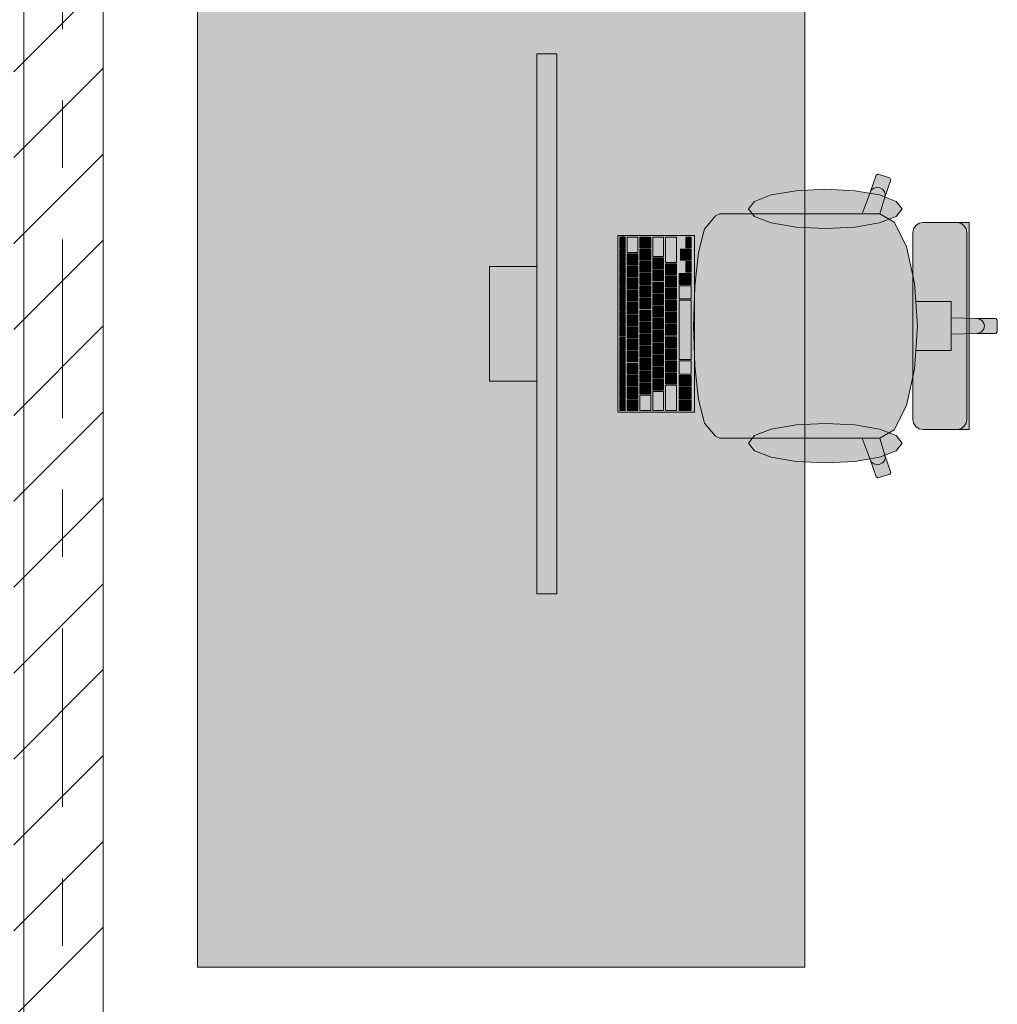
# Model space of a CAD drawing. Header units: metres. Extents: x -3.6 to 84.5, y -11 to 16.8.
# Tile 245 of 256: x 36.5 to 37.9, y 11 to 12.5. Entities that reach past the tile are written whole.
import ezdxf

# ---------------------------------------------------------------- set-up
doc = ezdxf.new("R2010")
doc.units = ezdxf.units.M
doc.header["$MEASUREMENT"] = 0
doc.linetypes.add('Strichlinie doppelt', pattern=[0.546806, 0.264583, -0.105833, 0.070556, -0.105833])
doc.linetypes.add('Wipeout_Contour', pattern=[1, 0, -1])
for name, color, linetype in [('451 - Universal.Achsen Raster', 7, 'Continuous'), ('605 - Struktur.Wand Innen', 7, 'Continuous'), ('653 - Abdeckung.TB Verkofferung', 7, 'Continuous'), ('701 - Einrichtung.Möbel', 7, 'Continuous')]:
    doc.layers.add(name, color=color, linetype=linetype)

msp = doc.modelspace()

# ---------------------------------------------------------------- hatches: boundary and pattern name
at = {"layer": '701 - Einrichtung.Möbel', "linetype": 'Continuous', "lineweight": 0, "true_color": 0x3a3a3a}
for points in [[(36.73, 11.075), (37.63, 11.075), (37.63, 12.975), (36.73, 12.975)], [(37.2625, 11.6282), (37.2625, 12.4282), (37.2325, 12.4282), (37.2325, 11.6282)], [(37.5551, 12.1914), (37.5276, 12.1914), (37.5039, 12.1914), (37.4974, 12.1881), (37.4812, 12.1687), (37.4806, 12.1671), (37.4724, 12.1338), (37.467, 12.0839), (37.4669, 12.0831), (37.465, 12.025), (37.915, 12.025), (37.915, 12.0338), (37.9127, 12.036), (37.8846, 12.036), (37.8465, 12.0373), (37.8465, 12.0615), (37.8237, 12.0615), (37.7942, 12.0615), (37.7924, 12.0887), (37.7803, 12.1427), (37.7621, 12.1787), (37.7409, 12.1913), (37.7483, 12.2161), (37.757, 12.2418), (37.7555, 12.2446), (37.7381, 12.25), (37.7353, 12.2486), (37.7266, 12.2229), (37.7146, 12.1914)], [(37.6602, 12.2277), (37.6167, 12.2255), (37.5798, 12.2191), (37.5552, 12.2097), (37.5465, 12.1985), (37.5552, 12.1873), (37.5798, 12.1778), (37.6167, 12.1715), (37.6602, 12.1693), (37.7037, 12.1715), (37.7406, 12.1778), (37.7652, 12.1873), (37.7738, 12.1985), (37.7652, 12.2097), (37.7406, 12.2191), (37.7037, 12.2255)], [(37.7898, 12.163), (37.7898, 12.025), (37.8735, 12.025), (37.8735, 12.1784), (37.866, 12.1784), (37.8626, 12.1784), (37.8548, 12.1784), (37.8513, 12.1784), (37.8413, 12.1784), (37.8167, 12.1784), (37.8085, 12.1784), (37.8051, 12.1784), (37.7992, 12.1772), (37.7943, 12.1739), (37.791, 12.1689)], [(37.4665, 11.8972), (37.4665, 12.1592), (37.3525, 12.1592), (37.3525, 11.8972)], [(37.3635, 12.1487), (37.3635, 12.157), (37.3633, 12.1572), (37.3557, 12.1572), (37.3555, 12.157), (37.3555, 12.1404), (37.3557, 12.1402), (37.3633, 12.1402), (37.3635, 12.1404)], [(37.3825, 12.1452), (37.3825, 12.1565), (37.3823, 12.1567), (37.3667, 12.1567), (37.3665, 12.1565), (37.3665, 12.1339), (37.3667, 12.1337), (37.3823, 12.1337), (37.3825, 12.1339)], [(37.4015, 12.1487), (37.4015, 12.1565), (37.4013, 12.1567), (37.3857, 12.1567), (37.3855, 12.1565), (37.3855, 12.1409), (37.3857, 12.1407), (37.4013, 12.1407), (37.4015, 12.1409)], [(37.4205, 12.1425), (37.4205, 12.1565), (37.4203, 12.1567), (37.4047, 12.1567), (37.4045, 12.1565), (37.4045, 12.1284), (37.4047, 12.1282), (37.4203, 12.1282), (37.4205, 12.1284)], [(37.4395, 12.138), (37.4395, 12.1565), (37.4393, 12.1567), (37.4237, 12.1567), (37.4235, 12.1565), (37.4235, 12.1194), (37.4237, 12.1192), (37.4393, 12.1192), (37.4395, 12.1194)], [(37.4615, 12.1487), (37.4615, 12.1565), (37.4613, 12.1567), (37.4537, 12.1567), (37.4535, 12.1565), (37.4535, 12.1409), (37.4537, 12.1407), (37.4613, 12.1407), (37.4615, 12.1409)], [(37.3635, 12.1302), (37.3635, 12.1385), (37.3633, 12.1387), (37.3557, 12.1387), (37.3555, 12.1385), (37.3555, 12.1219), (37.3557, 12.1217), (37.3633, 12.1217), (37.3635, 12.1219)], [(37.4015, 12.1307), (37.4015, 12.1385), (37.4013, 12.1387), (37.3857, 12.1387), (37.3855, 12.1385), (37.3855, 12.1229), (37.3857, 12.1227), (37.4013, 12.1227), (37.4015, 12.1229)], [(37.4535, 12.1307), (37.4535, 12.1385), (37.4533, 12.1387), (37.4457, 12.1387), (37.4455, 12.1385), (37.4455, 12.1229), (37.4457, 12.1227), (37.4533, 12.1227), (37.4535, 12.1229)], [(37.4615, 12.1307), (37.4615, 12.1385), (37.4613, 12.1387), (37.4537, 12.1387), (37.4535, 12.1385), (37.4535, 12.1229), (37.4537, 12.1227), (37.4613, 12.1227), (37.4615, 12.1229)], [(37.3825, 12.1237), (37.3825, 12.1315), (37.3823, 12.1317), (37.3667, 12.1317), (37.3665, 12.1315), (37.3665, 12.1159), (37.3667, 12.1157), (37.3823, 12.1157), (37.3825, 12.1159)], [(37.4205, 12.1182), (37.4205, 12.126), (37.4203, 12.1262), (37.4047, 12.1262), (37.4045, 12.126), (37.4045, 12.1104), (37.4047, 12.1102), (37.4203, 12.1102), (37.4205, 12.1104)], [(37.2325, 12.1132), (37.1625, 12.1132), (37.1625, 11.9432), (37.2325, 11.9432)], [(37.3635, 12.1117), (37.3635, 12.12), (37.3633, 12.1202), (37.3557, 12.1202), (37.3555, 12.12), (37.3555, 12.1034), (37.3557, 12.1032), (37.3633, 12.1032), (37.3635, 12.1034)], [(37.3825, 12.1057), (37.3825, 12.1135), (37.3823, 12.1137), (37.3667, 12.1137), (37.3665, 12.1135), (37.3665, 12.0979), (37.3667, 12.0977), (37.3823, 12.0977), (37.3825, 12.0979)], [(37.4015, 12.1127), (37.4015, 12.1205), (37.4013, 12.1207), (37.3857, 12.1207), (37.3855, 12.1205), (37.3855, 12.1049), (37.3857, 12.1047), (37.4013, 12.1047), (37.4015, 12.1049)], [(37.4205, 12.1002), (37.4205, 12.108), (37.4203, 12.1082), (37.4047, 12.1082), (37.4045, 12.108), (37.4045, 12.0924), (37.4047, 12.0922), (37.4203, 12.0922), (37.4205, 12.0924)], [(37.4395, 12.1092), (37.4395, 12.117), (37.4393, 12.1172), (37.4237, 12.1172), (37.4235, 12.117), (37.4235, 12.1014), (37.4237, 12.1012), (37.4393, 12.1012), (37.4395, 12.1014)], [(37.4615, 12.1127), (37.4615, 12.1205), (37.4613, 12.1207), (37.4537, 12.1207), (37.4535, 12.1205), (37.4535, 12.1049), (37.4537, 12.1047), (37.4613, 12.1047), (37.4615, 12.1049)], [(37.3635, 12.0932), (37.3635, 12.1015), (37.3633, 12.1017), (37.3557, 12.1017), (37.3555, 12.1015), (37.3555, 12.0849), (37.3557, 12.0847), (37.3633, 12.0847), (37.3635, 12.0849)], [(37.3825, 12.0877), (37.3825, 12.0955), (37.3823, 12.0957), (37.3667, 12.0957), (37.3665, 12.0955), (37.3665, 12.0799), (37.3667, 12.0797), (37.3823, 12.0797), (37.3825, 12.0799)], [(37.4015, 12.0947), (37.4015, 12.1025), (37.4013, 12.1027), (37.3857, 12.1027), (37.3855, 12.1025), (37.3855, 12.0869), (37.3857, 12.0867), (37.4013, 12.0867), (37.4015, 12.0869)], [(37.4395, 12.0912), (37.4395, 12.099), (37.4393, 12.0992), (37.4237, 12.0992), (37.4235, 12.099), (37.4235, 12.0834), (37.4237, 12.0832), (37.4393, 12.0832), (37.4395, 12.0834)], [(37.4615, 12.0947), (37.4615, 12.1025), (37.4613, 12.1027), (37.4437, 12.1027), (37.4435, 12.1025), (37.4435, 12.0869), (37.4437, 12.0867), (37.4613, 12.0867), (37.4615, 12.0869)], [(37.3635, 12.0747), (37.3635, 12.083), (37.3633, 12.0832), (37.3557, 12.0832), (37.3555, 12.083), (37.3555, 12.0664), (37.3557, 12.0662), (37.3633, 12.0662), (37.3635, 12.0664)], [(37.4015, 12.0767), (37.4015, 12.0845), (37.4013, 12.0847), (37.3857, 12.0847), (37.3855, 12.0845), (37.3855, 12.0689), (37.3857, 12.0687), (37.4013, 12.0687), (37.4015, 12.0689)], [(37.4205, 12.0822), (37.4205, 12.09), (37.4203, 12.0902), (37.4047, 12.0902), (37.4045, 12.09), (37.4045, 12.0744), (37.4047, 12.0742), (37.4203, 12.0742), (37.4205, 12.0744)], [(37.4395, 12.0732), (37.4395, 12.081), (37.4393, 12.0812), (37.4237, 12.0812), (37.4235, 12.081), (37.4235, 12.0654), (37.4237, 12.0652), (37.4393, 12.0652), (37.4395, 12.0654)], [(37.4615, 12.075), (37.4615, 12.0845), (37.4613, 12.0847), (37.4437, 12.0847), (37.4435, 12.0845), (37.4435, 12.0654), (37.4437, 12.0652), (37.4613, 12.0652), (37.4615, 12.0654)], [(37.3635, 12.0562), (37.3635, 12.0645), (37.3633, 12.0647), (37.3557, 12.0647), (37.3555, 12.0645), (37.3555, 12.0479), (37.3557, 12.0477), (37.3633, 12.0477), (37.3635, 12.0479)], [(37.3825, 12.0697), (37.3825, 12.0775), (37.3823, 12.0777), (37.3667, 12.0777), (37.3665, 12.0775), (37.3665, 12.0619), (37.3667, 12.0617), (37.3823, 12.0617), (37.3825, 12.0619)], [(37.4015, 12.0587), (37.4015, 12.0665), (37.4013, 12.0667), (37.3857, 12.0667), (37.3855, 12.0665), (37.3855, 12.0509), (37.3857, 12.0507), (37.4013, 12.0507), (37.4015, 12.0509)], [(37.4205, 12.0642), (37.4205, 12.072), (37.4203, 12.0722), (37.4047, 12.0722), (37.4045, 12.072), (37.4045, 12.0564), (37.4047, 12.0562), (37.4203, 12.0562), (37.4205, 12.0564)], [(37.3825, 12.0517), (37.3825, 12.0595), (37.3823, 12.0597), (37.3667, 12.0597), (37.3665, 12.0595), (37.3665, 12.0439), (37.3667, 12.0437), (37.3823, 12.0437), (37.3825, 12.0439)], [(37.4015, 12.0407), (37.4015, 12.0485), (37.4013, 12.0487), (37.3857, 12.0487), (37.3855, 12.0485), (37.3855, 12.0329), (37.3857, 12.0327), (37.4013, 12.0327), (37.4015, 12.0329)], [(37.4205, 12.0462), (37.4205, 12.054), (37.4203, 12.0542), (37.4047, 12.0542), (37.4045, 12.054), (37.4045, 12.0384), (37.4047, 12.0382), (37.4203, 12.0382), (37.4205, 12.0384)], [(37.4395, 12.0552), (37.4395, 12.063), (37.4393, 12.0632), (37.4237, 12.0632), (37.4235, 12.063), (37.4235, 12.0474), (37.4237, 12.0472), (37.4393, 12.0472), (37.4395, 12.0474)], [(37.4615, 12.0192), (37.4615, 12.063), (37.4613, 12.0632), (37.4437, 12.0632), (37.4435, 12.063), (37.4435, 11.9754), (37.4437, 11.9752), (37.4613, 11.9752), (37.4615, 11.9754)], [(37.3635, 12.0377), (37.3635, 12.046), (37.3633, 12.0462), (37.3557, 12.0462), (37.3555, 12.046), (37.3555, 12.0294), (37.3557, 12.0292), (37.3633, 12.0292), (37.3635, 12.0294)], [(37.3825, 12.0337), (37.3825, 12.0415), (37.3823, 12.0417), (37.3667, 12.0417), (37.3665, 12.0415), (37.3665, 12.0259), (37.3667, 12.0257), (37.3823, 12.0257), (37.3825, 12.0259)], [(37.4205, 12.0282), (37.4205, 12.036), (37.4203, 12.0362), (37.4047, 12.0362), (37.4045, 12.036), (37.4045, 12.0204), (37.4047, 12.0202), (37.4203, 12.0202), (37.4205, 12.0204)], [(37.4395, 12.0372), (37.4395, 12.045), (37.4393, 12.0452), (37.4237, 12.0452), (37.4235, 12.045), (37.4235, 12.0294), (37.4237, 12.0292), (37.4393, 12.0292), (37.4395, 12.0294)], [(37.3635, 12.0192), (37.3635, 12.0275), (37.3633, 12.0277), (37.3557, 12.0277), (37.3555, 12.0275), (37.3555, 12.0109), (37.3557, 12.0107), (37.3633, 12.0107), (37.3635, 12.0109)], [(37.3825, 12.0157), (37.3825, 12.0235), (37.3823, 12.0237), (37.3667, 12.0237), (37.3665, 12.0235), (37.3665, 12.0079), (37.3667, 12.0077), (37.3823, 12.0077), (37.3825, 12.0079)], [(37.4015, 12.0227), (37.4015, 12.0305), (37.4013, 12.0307), (37.3857, 12.0307), (37.3855, 12.0305), (37.3855, 12.0149), (37.3857, 12.0147), (37.4013, 12.0147), (37.4015, 12.0149)], [(37.4395, 12.0192), (37.4395, 12.027), (37.4393, 12.0272), (37.4237, 12.0272), (37.4235, 12.027), (37.4235, 12.0114), (37.4237, 12.0112), (37.4393, 12.0112), (37.4395, 12.0114)], [(37.5551, 11.8586), (37.7146, 11.8586), (37.7266, 11.8271), (37.7353, 11.8014), (37.7381, 11.8), (37.7555, 11.8054), (37.757, 11.8082), (37.7483, 11.8339), (37.7409, 11.8587), (37.7621, 11.8713), (37.7803, 11.9073), (37.7924, 11.9613), (37.7942, 11.9885), (37.8237, 11.9885), (37.8465, 11.9885), (37.8465, 12.0127), (37.8846, 12.014), (37.9127, 12.014), (37.915, 12.0162), (37.915, 12.025), (37.465, 12.025), (37.4669, 11.9669), (37.467, 11.9661), (37.4724, 11.9162), (37.4806, 11.8829), (37.4812, 11.8813), (37.4974, 11.8619), (37.5039, 11.8586), (37.5276, 11.8586)], [(37.7898, 11.887), (37.791, 11.8811), (37.7943, 11.8761), (37.7992, 11.8728), (37.8051, 11.8716), (37.8085, 11.8716), (37.8167, 11.8716), (37.8413, 11.8716), (37.8513, 11.8716), (37.8548, 11.8716), (37.8626, 11.8716), (37.866, 11.8716), (37.8735, 11.8716), (37.8735, 12.025), (37.7898, 12.025)], [(37.3635, 12.0007), (37.3635, 12.009), (37.3633, 12.0092), (37.3557, 12.0092), (37.3555, 12.009), (37.3555, 11.9924), (37.3557, 11.9922), (37.3633, 11.9922), (37.3635, 11.9924)], [(37.3825, 11.9977), (37.3825, 12.0055), (37.3823, 12.0057), (37.3667, 12.0057), (37.3665, 12.0055), (37.3665, 11.9899), (37.3667, 11.9897), (37.3823, 11.9897), (37.3825, 11.9899)], [(37.4015, 12.0047), (37.4015, 12.0125), (37.4013, 12.0127), (37.3857, 12.0127), (37.3855, 12.0125), (37.3855, 11.9969), (37.3857, 11.9967), (37.4013, 11.9967), (37.4015, 11.9969)], [(37.4205, 12.0102), (37.4205, 12.018), (37.4203, 12.0182), (37.4047, 12.0182), (37.4045, 12.018), (37.4045, 12.0024), (37.4047, 12.0022), (37.4203, 12.0022), (37.4205, 12.0024)], [(37.4395, 12.0012), (37.4395, 12.009), (37.4393, 12.0092), (37.4237, 12.0092), (37.4235, 12.009), (37.4235, 11.9934), (37.4237, 11.9932), (37.4393, 11.9932), (37.4395, 11.9934)], [(37.3635, 11.9822), (37.3635, 11.9905), (37.3633, 11.9907), (37.3557, 11.9907), (37.3555, 11.9905), (37.3555, 11.9739), (37.3557, 11.9737), (37.3633, 11.9737), (37.3635, 11.9739)], [(37.4015, 11.9867), (37.4015, 11.9945), (37.4013, 11.9947), (37.3857, 11.9947), (37.3855, 11.9945), (37.3855, 11.9789), (37.3857, 11.9787), (37.4013, 11.9787), (37.4015, 11.9789)], [(37.4205, 11.9922), (37.4205, 12), (37.4203, 12.0002), (37.4047, 12.0002), (37.4045, 12), (37.4045, 11.9844), (37.4047, 11.9842), (37.4203, 11.9842), (37.4205, 11.9844)], [(37.4395, 11.9832), (37.4395, 11.991), (37.4393, 11.9912), (37.4237, 11.9912), (37.4235, 11.991), (37.4235, 11.9754), (37.4237, 11.9752), (37.4393, 11.9752), (37.4395, 11.9754)], [(37.3825, 11.9797), (37.3825, 11.9875), (37.3823, 11.9877), (37.3667, 11.9877), (37.3665, 11.9875), (37.3665, 11.9719), (37.3667, 11.9717), (37.3823, 11.9717), (37.3825, 11.9719)], [(37.4015, 11.9687), (37.4015, 11.9765), (37.4013, 11.9767), (37.3857, 11.9767), (37.3855, 11.9765), (37.3855, 11.9609), (37.3857, 11.9607), (37.4013, 11.9607), (37.4015, 11.9609)], [(37.4205, 11.9742), (37.4205, 11.982), (37.4203, 11.9822), (37.4047, 11.9822), (37.4045, 11.982), (37.4045, 11.9664), (37.4047, 11.9662), (37.4203, 11.9662), (37.4205, 11.9664)], [(37.3635, 11.9637), (37.3635, 11.972), (37.3633, 11.9722), (37.3557, 11.9722), (37.3555, 11.972), (37.3555, 11.9554), (37.3557, 11.9552), (37.3633, 11.9552), (37.3635, 11.9554)], [(37.3825, 11.9617), (37.3825, 11.9695), (37.3823, 11.9697), (37.3667, 11.9697), (37.3665, 11.9695), (37.3665, 11.9539), (37.3667, 11.9537), (37.3823, 11.9537), (37.3825, 11.9539)], [(37.4205, 11.9562), (37.4205, 11.964), (37.4203, 11.9642), (37.4047, 11.9642), (37.4045, 11.964), (37.4045, 11.9484), (37.4047, 11.9482), (37.4203, 11.9482), (37.4205, 11.9484)], [(37.4395, 11.9652), (37.4395, 11.973), (37.4393, 11.9732), (37.4237, 11.9732), (37.4235, 11.973), (37.4235, 11.9574), (37.4237, 11.9572), (37.4393, 11.9572), (37.4395, 11.9574)], [(37.4615, 11.9635), (37.4615, 11.973), (37.4613, 11.9732), (37.4437, 11.9732), (37.4435, 11.973), (37.4435, 11.9539), (37.4437, 11.9537), (37.4613, 11.9537), (37.4615, 11.9539)], [(37.3635, 11.9452), (37.3635, 11.9535), (37.3633, 11.9537), (37.3557, 11.9537), (37.3555, 11.9535), (37.3555, 11.9369), (37.3557, 11.9367), (37.3633, 11.9367), (37.3635, 11.9369)], [(37.3825, 11.9437), (37.3825, 11.9515), (37.3823, 11.9517), (37.3667, 11.9517), (37.3665, 11.9515), (37.3665, 11.9359), (37.3667, 11.9357), (37.3823, 11.9357), (37.3825, 11.9359)], [(37.4015, 11.9507), (37.4015, 11.9585), (37.4013, 11.9587), (37.3857, 11.9587), (37.3855, 11.9585), (37.3855, 11.9429), (37.3857, 11.9427), (37.4013, 11.9427), (37.4015, 11.9429)], [(37.4395, 11.9472), (37.4395, 11.955), (37.4393, 11.9552), (37.4237, 11.9552), (37.4235, 11.955), (37.4235, 11.9394), (37.4237, 11.9392), (37.4393, 11.9392), (37.4395, 11.9394)], [(37.4615, 11.9437), (37.4615, 11.9515), (37.4613, 11.9517), (37.4437, 11.9517), (37.4435, 11.9515), (37.4435, 11.9359), (37.4437, 11.9357), (37.4613, 11.9357), (37.4615, 11.9359)], [(37.3635, 11.9267), (37.3635, 11.935), (37.3633, 11.9352), (37.3557, 11.9352), (37.3555, 11.935), (37.3555, 11.9184), (37.3557, 11.9182), (37.3633, 11.9182), (37.3635, 11.9184)], [(37.3825, 11.9257), (37.3825, 11.9335), (37.3823, 11.9337), (37.3667, 11.9337), (37.3665, 11.9335), (37.3665, 11.9179), (37.3667, 11.9177), (37.3823, 11.9177), (37.3825, 11.9179)], [(37.4015, 11.9327), (37.4015, 11.9405), (37.4013, 11.9407), (37.3857, 11.9407), (37.3855, 11.9405), (37.3855, 11.9249), (37.3857, 11.9247), (37.4013, 11.9247), (37.4015, 11.9249)], [(37.4205, 11.9382), (37.4205, 11.946), (37.4203, 11.9462), (37.4047, 11.9462), (37.4045, 11.946), (37.4045, 11.9304), (37.4047, 11.9302), (37.4203, 11.9302), (37.4205, 11.9304)], [(37.4395, 11.9185), (37.4395, 11.937), (37.4393, 11.9372), (37.4237, 11.9372), (37.4235, 11.937), (37.4235, 11.8999), (37.4237, 11.8997), (37.4393, 11.8997), (37.4395, 11.8999)], [(37.4615, 11.9257), (37.4615, 11.9335), (37.4613, 11.9337), (37.4437, 11.9337), (37.4435, 11.9335), (37.4435, 11.9179), (37.4437, 11.9177), (37.4613, 11.9177), (37.4615, 11.9179)], [(37.4015, 11.9112), (37.4015, 11.9225), (37.4013, 11.9227), (37.3857, 11.9227), (37.3855, 11.9225), (37.3855, 11.8999), (37.3857, 11.8997), (37.4013, 11.8997), (37.4015, 11.8999)], [(37.4205, 11.914), (37.4205, 11.928), (37.4203, 11.9282), (37.4047, 11.9282), (37.4045, 11.928), (37.4045, 11.8999), (37.4047, 11.8997), (37.4203, 11.8997), (37.4205, 11.8999)], [(37.3635, 11.9082), (37.3635, 11.9165), (37.3633, 11.9167), (37.3557, 11.9167), (37.3555, 11.9165), (37.3555, 11.8999), (37.3557, 11.8997), (37.3633, 11.8997), (37.3635, 11.8999)], [(37.3825, 11.9077), (37.3825, 11.9155), (37.3823, 11.9157), (37.3667, 11.9157), (37.3665, 11.9155), (37.3665, 11.8999), (37.3667, 11.8997), (37.3823, 11.8997), (37.3825, 11.8999)], [(37.4615, 11.9077), (37.4615, 11.9155), (37.4613, 11.9157), (37.4437, 11.9157), (37.4435, 11.9155), (37.4435, 11.8999), (37.4437, 11.8997), (37.4613, 11.8997), (37.4615, 11.8999)], [(37.6602, 11.8223), (37.7037, 11.8245), (37.7406, 11.8309), (37.7652, 11.8403), (37.7738, 11.8515), (37.7652, 11.8627), (37.7406, 11.8722), (37.7037, 11.8785), (37.6602, 11.8807), (37.6167, 11.8785), (37.5798, 11.8722), (37.5552, 11.8627), (37.5465, 11.8515), (37.5552, 11.8403), (37.5798, 11.8309), (37.6167, 11.8245)]]:
    msp.add_hatch(color=250, dxfattribs=at).paths.add_polyline_path(points)

# ---------------------------------------------------------------- linework, layer by layer
at = {"layer": '701 - Einrichtung.Möbel', "color": 7, "linetype": 'Continuous', "lineweight": 5, "true_color": 0xebebeb}
for p, q in [((37.7266, 12.2229), (37.7353, 12.2486)), ((37.7353, 12.2486), (37.7381, 12.25)), ((37.7381, 12.25), (37.7555, 12.2446)), ((37.757, 12.2418), (37.7483, 12.2161)), ((37.7555, 12.2446), (37.757, 12.2418)), ((37.7266, 12.2229), (37.7287, 12.2266)), ((37.7287, 12.2266), (37.7322, 12.2293)), ((37.7322, 12.2293), (37.7365, 12.2304)), ((37.7365, 12.2304), (37.7409, 12.2299)), ((37.7409, 12.2299), (37.7448, 12.2278)), ((37.7448, 12.2278), (37.7476, 12.2245)), ((37.7476, 12.2245), (37.7488, 12.2204)), ((37.7146, 12.1914), (37.7266, 12.2229)), ((37.7483, 12.2161), (37.7409, 12.1913)), ((37.7488, 12.2204), (37.7483, 12.2161)), ((37.4812, 12.1687), (37.4974, 12.1881)), ((37.4974, 12.1881), (37.5039, 12.1914)), ((37.5039, 12.1914), (37.5276, 12.1914)), ((37.5276, 12.1914), (37.5551, 12.1914)), ((37.5551, 12.1914), (37.7146, 12.1914)), ((37.7407, 12.1914), (37.7146, 12.1914)), ((37.7407, 12.1914), (37.7409, 12.1913)), ((37.7409, 12.1913), (37.7621, 12.1787)), ((37.4724, 12.1338), (37.4806, 12.1671)), ((37.4806, 12.1671), (37.4812, 12.1687)), ((37.7621, 12.1787), (37.7803, 12.1427)), ((37.7898, 12.163), (37.791, 12.1689)), ((37.791, 12.1689), (37.7943, 12.1739)), ((37.7943, 12.1739), (37.7992, 12.1772)), ((37.7992, 12.1772), (37.8051, 12.1784)), ((37.8051, 12.1784), (37.8085, 12.1784)), ((37.8085, 12.1784), (37.8167, 12.1784)), ((37.8167, 12.1784), (37.8413, 12.1784)), ((37.8413, 12.1784), (37.8513, 12.1784)), ((37.8513, 12.1784), (37.8548, 12.1784)), ((37.8548, 12.1784), (37.8626, 12.1784)), ((37.8607, 12.1772), (37.8549, 12.1784)), ((37.8656, 12.1739), (37.8607, 12.1772)), ((37.8626, 12.1784), (37.866, 12.1784)), ((37.8689, 12.1689), (37.8656, 12.1739)), ((37.866, 12.1784), (37.8735, 12.1784)), ((37.87, 12.163), (37.8689, 12.1689)), ((37.8735, 12.1784), (37.8735, 12.025)), ((37.7898, 12.025), (37.7898, 12.163)), ((37.87, 12.025), (37.87, 12.163)), ((37.7803, 12.1427), (37.7924, 12.0887)), ((37.467, 12.0839), (37.4724, 12.1338)), ((37.465, 12.025), (37.4669, 12.0831)), ((37.4669, 12.0831), (37.467, 12.0839)), ((37.7924, 12.0887), (37.7942, 12.0615)), ((37.7942, 12.0615), (37.7966, 12.025)), ((37.7942, 12.0615), (37.8237, 12.0615)), ((37.8237, 12.0615), (37.8465, 12.0615)), ((37.8465, 12.0615), (37.8465, 12.0373)), ((37.8465, 12.0373), (37.8465, 12.025)), ((37.8465, 12.0373), (37.8846, 12.036)), ((37.8846, 12.036), (37.8889, 12.0351)), ((37.8846, 12.036), (37.9127, 12.036)), ((37.8889, 12.0351), (37.8926, 12.0327)), ((37.9127, 12.036), (37.915, 12.0338)), ((37.465, 12.025), (37.4669, 11.9669)), ((37.7898, 12.025), (37.7898, 11.887)), ((37.7942, 11.9885), (37.7966, 12.025)), ((37.8465, 12.0127), (37.8465, 12.025)), ((37.87, 12.025), (37.87, 11.887)), ((37.8735, 11.8716), (37.8735, 12.025)), ((37.8926, 12.0327), (37.8951, 12.0292)), ((37.8926, 12.0173), (37.8951, 12.0208)), ((37.8951, 12.0292), (37.896, 12.025)), ((37.8951, 12.0208), (37.896, 12.025)), ((37.915, 12.0338), (37.915, 12.025)), ((37.915, 12.0162), (37.915, 12.025)), ((37.8465, 12.0127), (37.8846, 12.014)), ((37.8465, 11.9885), (37.8465, 12.0127)), ((37.8846, 12.014), (37.8889, 12.0149)), ((37.8846, 12.014), (37.9127, 12.014)), ((37.8889, 12.0149), (37.8926, 12.0173)), ((37.9127, 12.014), (37.915, 12.0162)), ((37.7924, 11.9613), (37.7942, 11.9885)), ((37.7942, 11.9885), (37.8237, 11.9885)), ((37.8237, 11.9885), (37.8465, 11.9885)), ((37.4669, 11.9669), (37.467, 11.9661)), ((37.467, 11.9661), (37.4724, 11.9162)), ((37.7803, 11.9073), (37.7924, 11.9613)), ((37.4724, 11.9162), (37.4806, 11.8829)), ((37.7621, 11.8713), (37.7803, 11.9073)), ((37.4806, 11.8829), (37.4812, 11.8813)), ((37.4812, 11.8813), (37.4974, 11.8619)), ((37.7898, 11.887), (37.791, 11.8811)), ((37.791, 11.8811), (37.7943, 11.8761)), ((37.7943, 11.8761), (37.7992, 11.8728)), ((37.8656, 11.8761), (37.8607, 11.8728)), ((37.8689, 11.8811), (37.8656, 11.8761)), ((37.87, 11.887), (37.8689, 11.8811)), ((37.4974, 11.8619), (37.5039, 11.8586)), ((37.7409, 11.8587), (37.7621, 11.8713)), ((37.7992, 11.8728), (37.8051, 11.8716)), ((37.8051, 11.8716), (37.8085, 11.8716)), ((37.8085, 11.8716), (37.8167, 11.8716)), ((37.8167, 11.8716), (37.8413, 11.8716)), ((37.8413, 11.8716), (37.8513, 11.8716)), ((37.8513, 11.8716), (37.8548, 11.8716)), ((37.8548, 11.8716), (37.8626, 11.8716)), ((37.8607, 11.8728), (37.8549, 11.8716)), ((37.8626, 11.8716), (37.866, 11.8716)), ((37.866, 11.8716), (37.8735, 11.8716)), ((37.5039, 11.8586), (37.5276, 11.8586)), ((37.5276, 11.8586), (37.5551, 11.8586)), ((37.5551, 11.8586), (37.7146, 11.8586)), ((37.7407, 11.8586), (37.7146, 11.8586)), ((37.7146, 11.8586), (37.7266, 11.8271)), ((37.7407, 11.8586), (37.7409, 11.8587)), ((37.7483, 11.8339), (37.7409, 11.8587)), ((37.7488, 11.8296), (37.7483, 11.8339)), ((37.757, 11.8082), (37.7483, 11.8339)), ((37.7266, 11.8271), (37.7287, 11.8234)), ((37.7266, 11.8271), (37.7353, 11.8014)), ((37.7287, 11.8234), (37.7322, 11.8207)), ((37.7322, 11.8207), (37.7365, 11.8196)), ((37.7365, 11.8196), (37.7409, 11.8201)), ((37.7409, 11.8201), (37.7448, 11.8222)), ((37.7448, 11.8222), (37.7476, 11.8255)), ((37.7476, 11.8255), (37.7488, 11.8296)), ((37.7353, 11.8014), (37.7381, 11.8)), ((37.7381, 11.8), (37.7555, 11.8054)), ((37.7555, 11.8054), (37.757, 11.8082))]:
    msp.add_line(p, q, dxfattribs=at)
at = {"layer": '701 - Einrichtung.Möbel', "color": 7, "linetype": 'Continuous', "lineweight": 5, "true_color": 0xebebeb, "flags": 128}
for points in [[(36.73, 11.075), (36.73, 12.975), (37.63, 12.975), (37.63, 11.075)], [(37.2625, 11.6282), (37.2625, 12.4282), (37.2325, 12.4282), (37.2325, 11.6282)], [(37.6602, 12.2277), (37.7037, 12.2255), (37.7406, 12.2191), (37.7652, 12.2097), (37.7738, 12.1985), (37.7652, 12.1873), (37.7406, 12.1778), (37.7037, 12.1715), (37.6602, 12.1693), (37.6167, 12.1715), (37.5798, 12.1778), (37.5552, 12.1873), (37.5465, 12.1985), (37.5552, 12.2097), (37.5798, 12.2191), (37.6167, 12.2255)], [(37.4665, 11.8972), (37.4665, 12.1592), (37.3525, 12.1592), (37.3525, 11.8972)], [(37.3635, 12.1487), (37.3635, 12.157), (37.3633, 12.1572), (37.3557, 12.1572), (37.3555, 12.157), (37.3555, 12.1404), (37.3557, 12.1402), (37.3633, 12.1402), (37.3635, 12.1404)], [(37.3825, 12.1452), (37.3825, 12.1565), (37.3823, 12.1567), (37.3667, 12.1567), (37.3665, 12.1565), (37.3665, 12.1339), (37.3667, 12.1337), (37.3823, 12.1337), (37.3825, 12.1339)], [(37.4015, 12.1487), (37.4015, 12.1565), (37.4013, 12.1567), (37.3857, 12.1567), (37.3855, 12.1565), (37.3855, 12.1409), (37.3857, 12.1407), (37.4013, 12.1407), (37.4015, 12.1409)], [(37.4205, 12.1425), (37.4205, 12.1565), (37.4203, 12.1567), (37.4047, 12.1567), (37.4045, 12.1565), (37.4045, 12.1284), (37.4047, 12.1282), (37.4203, 12.1282), (37.4205, 12.1284)], [(37.4395, 12.138), (37.4395, 12.1565), (37.4393, 12.1567), (37.4237, 12.1567), (37.4235, 12.1565), (37.4235, 12.1194), (37.4237, 12.1192), (37.4393, 12.1192), (37.4395, 12.1194)], [(37.4615, 12.1487), (37.4615, 12.1565), (37.4613, 12.1567), (37.4537, 12.1567), (37.4535, 12.1565), (37.4535, 12.1409), (37.4537, 12.1407), (37.4613, 12.1407), (37.4615, 12.1409)], [(37.3635, 12.1302), (37.3635, 12.1385), (37.3633, 12.1387), (37.3557, 12.1387), (37.3555, 12.1385), (37.3555, 12.1219), (37.3557, 12.1217), (37.3633, 12.1217), (37.3635, 12.1219)], [(37.4015, 12.1307), (37.4015, 12.1385), (37.4013, 12.1387), (37.3857, 12.1387), (37.3855, 12.1385), (37.3855, 12.1229), (37.3857, 12.1227), (37.4013, 12.1227), (37.4015, 12.1229)], [(37.4535, 12.1307), (37.4535, 12.1385), (37.4533, 12.1387), (37.4457, 12.1387), (37.4455, 12.1385), (37.4455, 12.1229), (37.4457, 12.1227), (37.4533, 12.1227), (37.4535, 12.1229)], [(37.4615, 12.1307), (37.4615, 12.1385), (37.4613, 12.1387), (37.4537, 12.1387), (37.4535, 12.1385), (37.4535, 12.1229), (37.4537, 12.1227), (37.4613, 12.1227), (37.4615, 12.1229)], [(37.3825, 12.1237), (37.3825, 12.1315), (37.3823, 12.1317), (37.3667, 12.1317), (37.3665, 12.1315), (37.3665, 12.1159), (37.3667, 12.1157), (37.3823, 12.1157), (37.3825, 12.1159)], [(37.4205, 12.1182), (37.4205, 12.126), (37.4203, 12.1262), (37.4047, 12.1262), (37.4045, 12.126), (37.4045, 12.1104), (37.4047, 12.1102), (37.4203, 12.1102), (37.4205, 12.1104)], [(37.2325, 12.1132), (37.1625, 12.1132), (37.1625, 11.9432), (37.2325, 11.9432)], [(37.3635, 12.1117), (37.3635, 12.12), (37.3633, 12.1202), (37.3557, 12.1202), (37.3555, 12.12), (37.3555, 12.1034), (37.3557, 12.1032), (37.3633, 12.1032), (37.3635, 12.1034)], [(37.3825, 12.1057), (37.3825, 12.1135), (37.3823, 12.1137), (37.3667, 12.1137), (37.3665, 12.1135), (37.3665, 12.0979), (37.3667, 12.0977), (37.3823, 12.0977), (37.3825, 12.0979)], [(37.4015, 12.1127), (37.4015, 12.1205), (37.4013, 12.1207), (37.3857, 12.1207), (37.3855, 12.1205), (37.3855, 12.1049), (37.3857, 12.1047), (37.4013, 12.1047), (37.4015, 12.1049)], [(37.4205, 12.1002), (37.4205, 12.108), (37.4203, 12.1082), (37.4047, 12.1082), (37.4045, 12.108), (37.4045, 12.0924), (37.4047, 12.0922), (37.4203, 12.0922), (37.4205, 12.0924)], [(37.4395, 12.1092), (37.4395, 12.117), (37.4393, 12.1172), (37.4237, 12.1172), (37.4235, 12.117), (37.4235, 12.1014), (37.4237, 12.1012), (37.4393, 12.1012), (37.4395, 12.1014)], [(37.4615, 12.1127), (37.4615, 12.1205), (37.4613, 12.1207), (37.4537, 12.1207), (37.4535, 12.1205), (37.4535, 12.1049), (37.4537, 12.1047), (37.4613, 12.1047), (37.4615, 12.1049)], [(37.3635, 12.0932), (37.3635, 12.1015), (37.3633, 12.1017), (37.3557, 12.1017), (37.3555, 12.1015), (37.3555, 12.0849), (37.3557, 12.0847), (37.3633, 12.0847), (37.3635, 12.0849)], [(37.3825, 12.0877), (37.3825, 12.0955), (37.3823, 12.0957), (37.3667, 12.0957), (37.3665, 12.0955), (37.3665, 12.0799), (37.3667, 12.0797), (37.3823, 12.0797), (37.3825, 12.0799)], [(37.4015, 12.0947), (37.4015, 12.1025), (37.4013, 12.1027), (37.3857, 12.1027), (37.3855, 12.1025), (37.3855, 12.0869), (37.3857, 12.0867), (37.4013, 12.0867), (37.4015, 12.0869)], [(37.4395, 12.0912), (37.4395, 12.099), (37.4393, 12.0992), (37.4237, 12.0992), (37.4235, 12.099), (37.4235, 12.0834), (37.4237, 12.0832), (37.4393, 12.0832), (37.4395, 12.0834)], [(37.4615, 12.0947), (37.4615, 12.1025), (37.4613, 12.1027), (37.4437, 12.1027), (37.4435, 12.1025), (37.4435, 12.0869), (37.4437, 12.0867), (37.4613, 12.0867), (37.4615, 12.0869)], [(37.3635, 12.0747), (37.3635, 12.083), (37.3633, 12.0832), (37.3557, 12.0832), (37.3555, 12.083), (37.3555, 12.0664), (37.3557, 12.0662), (37.3633, 12.0662), (37.3635, 12.0664)], [(37.4015, 12.0767), (37.4015, 12.0845), (37.4013, 12.0847), (37.3857, 12.0847), (37.3855, 12.0845), (37.3855, 12.0689), (37.3857, 12.0687), (37.4013, 12.0687), (37.4015, 12.0689)], [(37.4205, 12.0822), (37.4205, 12.09), (37.4203, 12.0902), (37.4047, 12.0902), (37.4045, 12.09), (37.4045, 12.0744), (37.4047, 12.0742), (37.4203, 12.0742), (37.4205, 12.0744)], [(37.4395, 12.0732), (37.4395, 12.081), (37.4393, 12.0812), (37.4237, 12.0812), (37.4235, 12.081), (37.4235, 12.0654), (37.4237, 12.0652), (37.4393, 12.0652), (37.4395, 12.0654)], [(37.4615, 12.075), (37.4615, 12.0845), (37.4613, 12.0847), (37.4437, 12.0847), (37.4435, 12.0845), (37.4435, 12.0654), (37.4437, 12.0652), (37.4613, 12.0652), (37.4615, 12.0654)], [(37.3635, 12.0562), (37.3635, 12.0645), (37.3633, 12.0647), (37.3557, 12.0647), (37.3555, 12.0645), (37.3555, 12.0479), (37.3557, 12.0477), (37.3633, 12.0477), (37.3635, 12.0479)], [(37.3825, 12.0697), (37.3825, 12.0775), (37.3823, 12.0777), (37.3667, 12.0777), (37.3665, 12.0775), (37.3665, 12.0619), (37.3667, 12.0617), (37.3823, 12.0617), (37.3825, 12.0619)], [(37.4015, 12.0587), (37.4015, 12.0665), (37.4013, 12.0667), (37.3857, 12.0667), (37.3855, 12.0665), (37.3855, 12.0509), (37.3857, 12.0507), (37.4013, 12.0507), (37.4015, 12.0509)], [(37.4205, 12.0642), (37.4205, 12.072), (37.4203, 12.0722), (37.4047, 12.0722), (37.4045, 12.072), (37.4045, 12.0564), (37.4047, 12.0562), (37.4203, 12.0562), (37.4205, 12.0564)], [(37.3825, 12.0517), (37.3825, 12.0595), (37.3823, 12.0597), (37.3667, 12.0597), (37.3665, 12.0595), (37.3665, 12.0439), (37.3667, 12.0437), (37.3823, 12.0437), (37.3825, 12.0439)], [(37.4015, 12.0407), (37.4015, 12.0485), (37.4013, 12.0487), (37.3857, 12.0487), (37.3855, 12.0485), (37.3855, 12.0329), (37.3857, 12.0327), (37.4013, 12.0327), (37.4015, 12.0329)], [(37.4205, 12.0462), (37.4205, 12.054), (37.4203, 12.0542), (37.4047, 12.0542), (37.4045, 12.054), (37.4045, 12.0384), (37.4047, 12.0382), (37.4203, 12.0382), (37.4205, 12.0384)], [(37.4395, 12.0552), (37.4395, 12.063), (37.4393, 12.0632), (37.4237, 12.0632), (37.4235, 12.063), (37.4235, 12.0474), (37.4237, 12.0472), (37.4393, 12.0472), (37.4395, 12.0474)], [(37.4615, 12.0192), (37.4615, 12.063), (37.4613, 12.0632), (37.4437, 12.0632), (37.4435, 12.063), (37.4435, 11.9754), (37.4437, 11.9752), (37.4613, 11.9752), (37.4615, 11.9754)], [(37.3635, 12.0377), (37.3635, 12.046), (37.3633, 12.0462), (37.3557, 12.0462), (37.3555, 12.046), (37.3555, 12.0294), (37.3557, 12.0292), (37.3633, 12.0292), (37.3635, 12.0294)], [(37.3825, 12.0337), (37.3825, 12.0415), (37.3823, 12.0417), (37.3667, 12.0417), (37.3665, 12.0415), (37.3665, 12.0259), (37.3667, 12.0257), (37.3823, 12.0257), (37.3825, 12.0259)], [(37.4205, 12.0282), (37.4205, 12.036), (37.4203, 12.0362), (37.4047, 12.0362), (37.4045, 12.036), (37.4045, 12.0204), (37.4047, 12.0202), (37.4203, 12.0202), (37.4205, 12.0204)], [(37.4395, 12.0372), (37.4395, 12.045), (37.4393, 12.0452), (37.4237, 12.0452), (37.4235, 12.045), (37.4235, 12.0294), (37.4237, 12.0292), (37.4393, 12.0292), (37.4395, 12.0294)], [(37.3635, 12.0192), (37.3635, 12.0275), (37.3633, 12.0277), (37.3557, 12.0277), (37.3555, 12.0275), (37.3555, 12.0109), (37.3557, 12.0107), (37.3633, 12.0107), (37.3635, 12.0109)], [(37.3825, 12.0157), (37.3825, 12.0235), (37.3823, 12.0237), (37.3667, 12.0237), (37.3665, 12.0235), (37.3665, 12.0079), (37.3667, 12.0077), (37.3823, 12.0077), (37.3825, 12.0079)], [(37.4015, 12.0227), (37.4015, 12.0305), (37.4013, 12.0307), (37.3857, 12.0307), (37.3855, 12.0305), (37.3855, 12.0149), (37.3857, 12.0147), (37.4013, 12.0147), (37.4015, 12.0149)], [(37.4395, 12.0192), (37.4395, 12.027), (37.4393, 12.0272), (37.4237, 12.0272), (37.4235, 12.027), (37.4235, 12.0114), (37.4237, 12.0112), (37.4393, 12.0112), (37.4395, 12.0114)], [(37.3635, 12.0007), (37.3635, 12.009), (37.3633, 12.0092), (37.3557, 12.0092), (37.3555, 12.009), (37.3555, 11.9924), (37.3557, 11.9922), (37.3633, 11.9922), (37.3635, 11.9924)], [(37.3825, 11.9977), (37.3825, 12.0055), (37.3823, 12.0057), (37.3667, 12.0057), (37.3665, 12.0055), (37.3665, 11.9899), (37.3667, 11.9897), (37.3823, 11.9897), (37.3825, 11.9899)], [(37.4015, 12.0047), (37.4015, 12.0125), (37.4013, 12.0127), (37.3857, 12.0127), (37.3855, 12.0125), (37.3855, 11.9969), (37.3857, 11.9967), (37.4013, 11.9967), (37.4015, 11.9969)], [(37.4205, 12.0102), (37.4205, 12.018), (37.4203, 12.0182), (37.4047, 12.0182), (37.4045, 12.018), (37.4045, 12.0024), (37.4047, 12.0022), (37.4203, 12.0022), (37.4205, 12.0024)], [(37.4395, 12.0012), (37.4395, 12.009), (37.4393, 12.0092), (37.4237, 12.0092), (37.4235, 12.009), (37.4235, 11.9934), (37.4237, 11.9932), (37.4393, 11.9932), (37.4395, 11.9934)], [(37.3635, 11.9822), (37.3635, 11.9905), (37.3633, 11.9907), (37.3557, 11.9907), (37.3555, 11.9905), (37.3555, 11.9739), (37.3557, 11.9737), (37.3633, 11.9737), (37.3635, 11.9739)], [(37.4015, 11.9867), (37.4015, 11.9945), (37.4013, 11.9947), (37.3857, 11.9947), (37.3855, 11.9945), (37.3855, 11.9789), (37.3857, 11.9787), (37.4013, 11.9787), (37.4015, 11.9789)], [(37.4205, 11.9922), (37.4205, 12), (37.4203, 12.0002), (37.4047, 12.0002), (37.4045, 12), (37.4045, 11.9844), (37.4047, 11.9842), (37.4203, 11.9842), (37.4205, 11.9844)], [(37.4395, 11.9832), (37.4395, 11.991), (37.4393, 11.9912), (37.4237, 11.9912), (37.4235, 11.991), (37.4235, 11.9754), (37.4237, 11.9752), (37.4393, 11.9752), (37.4395, 11.9754)], [(37.3825, 11.9797), (37.3825, 11.9875), (37.3823, 11.9877), (37.3667, 11.9877), (37.3665, 11.9875), (37.3665, 11.9719), (37.3667, 11.9717), (37.3823, 11.9717), (37.3825, 11.9719)], [(37.4015, 11.9687), (37.4015, 11.9765), (37.4013, 11.9767), (37.3857, 11.9767), (37.3855, 11.9765), (37.3855, 11.9609), (37.3857, 11.9607), (37.4013, 11.9607), (37.4015, 11.9609)], [(37.4205, 11.9742), (37.4205, 11.982), (37.4203, 11.9822), (37.4047, 11.9822), (37.4045, 11.982), (37.4045, 11.9664), (37.4047, 11.9662), (37.4203, 11.9662), (37.4205, 11.9664)], [(37.3635, 11.9637), (37.3635, 11.972), (37.3633, 11.9722), (37.3557, 11.9722), (37.3555, 11.972), (37.3555, 11.9554), (37.3557, 11.9552), (37.3633, 11.9552), (37.3635, 11.9554)], [(37.3825, 11.9617), (37.3825, 11.9695), (37.3823, 11.9697), (37.3667, 11.9697), (37.3665, 11.9695), (37.3665, 11.9539), (37.3667, 11.9537), (37.3823, 11.9537), (37.3825, 11.9539)], [(37.4205, 11.9562), (37.4205, 11.964), (37.4203, 11.9642), (37.4047, 11.9642), (37.4045, 11.964), (37.4045, 11.9484), (37.4047, 11.9482), (37.4203, 11.9482), (37.4205, 11.9484)], [(37.4395, 11.9652), (37.4395, 11.973), (37.4393, 11.9732), (37.4237, 11.9732), (37.4235, 11.973), (37.4235, 11.9574), (37.4237, 11.9572), (37.4393, 11.9572), (37.4395, 11.9574)], [(37.4615, 11.9635), (37.4615, 11.973), (37.4613, 11.9732), (37.4437, 11.9732), (37.4435, 11.973), (37.4435, 11.9539), (37.4437, 11.9537), (37.4613, 11.9537), (37.4615, 11.9539)], [(37.3635, 11.9452), (37.3635, 11.9535), (37.3633, 11.9537), (37.3557, 11.9537), (37.3555, 11.9535), (37.3555, 11.9369), (37.3557, 11.9367), (37.3633, 11.9367), (37.3635, 11.9369)], [(37.3825, 11.9437), (37.3825, 11.9515), (37.3823, 11.9517), (37.3667, 11.9517), (37.3665, 11.9515), (37.3665, 11.9359), (37.3667, 11.9357), (37.3823, 11.9357), (37.3825, 11.9359)], [(37.4015, 11.9507), (37.4015, 11.9585), (37.4013, 11.9587), (37.3857, 11.9587), (37.3855, 11.9585), (37.3855, 11.9429), (37.3857, 11.9427), (37.4013, 11.9427), (37.4015, 11.9429)], [(37.4395, 11.9472), (37.4395, 11.955), (37.4393, 11.9552), (37.4237, 11.9552), (37.4235, 11.955), (37.4235, 11.9394), (37.4237, 11.9392), (37.4393, 11.9392), (37.4395, 11.9394)], [(37.4615, 11.9437), (37.4615, 11.9515), (37.4613, 11.9517), (37.4437, 11.9517), (37.4435, 11.9515), (37.4435, 11.9359), (37.4437, 11.9357), (37.4613, 11.9357), (37.4615, 11.9359)], [(37.3635, 11.9267), (37.3635, 11.935), (37.3633, 11.9352), (37.3557, 11.9352), (37.3555, 11.935), (37.3555, 11.9184), (37.3557, 11.9182), (37.3633, 11.9182), (37.3635, 11.9184)], [(37.3825, 11.9257), (37.3825, 11.9335), (37.3823, 11.9337), (37.3667, 11.9337), (37.3665, 11.9335), (37.3665, 11.9179), (37.3667, 11.9177), (37.3823, 11.9177), (37.3825, 11.9179)], [(37.4015, 11.9327), (37.4015, 11.9405), (37.4013, 11.9407), (37.3857, 11.9407), (37.3855, 11.9405), (37.3855, 11.9249), (37.3857, 11.9247), (37.4013, 11.9247), (37.4015, 11.9249)], [(37.4205, 11.9382), (37.4205, 11.946), (37.4203, 11.9462), (37.4047, 11.9462), (37.4045, 11.946), (37.4045, 11.9304), (37.4047, 11.9302), (37.4203, 11.9302), (37.4205, 11.9304)], [(37.4395, 11.9185), (37.4395, 11.937), (37.4393, 11.9372), (37.4237, 11.9372), (37.4235, 11.937), (37.4235, 11.8999), (37.4237, 11.8997), (37.4393, 11.8997), (37.4395, 11.8999)], [(37.4615, 11.9257), (37.4615, 11.9335), (37.4613, 11.9337), (37.4437, 11.9337), (37.4435, 11.9335), (37.4435, 11.9179), (37.4437, 11.9177), (37.4613, 11.9177), (37.4615, 11.9179)], [(37.4015, 11.9112), (37.4015, 11.9225), (37.4013, 11.9227), (37.3857, 11.9227), (37.3855, 11.9225), (37.3855, 11.8999), (37.3857, 11.8997), (37.4013, 11.8997), (37.4015, 11.8999)], [(37.4205, 11.914), (37.4205, 11.928), (37.4203, 11.9282), (37.4047, 11.9282), (37.4045, 11.928), (37.4045, 11.8999), (37.4047, 11.8997), (37.4203, 11.8997), (37.4205, 11.8999)], [(37.3635, 11.9082), (37.3635, 11.9165), (37.3633, 11.9167), (37.3557, 11.9167), (37.3555, 11.9165), (37.3555, 11.8999), (37.3557, 11.8997), (37.3633, 11.8997), (37.3635, 11.8999)], [(37.3825, 11.9077), (37.3825, 11.9155), (37.3823, 11.9157), (37.3667, 11.9157), (37.3665, 11.9155), (37.3665, 11.8999), (37.3667, 11.8997), (37.3823, 11.8997), (37.3825, 11.8999)], [(37.4615, 11.9077), (37.4615, 11.9155), (37.4613, 11.9157), (37.4437, 11.9157), (37.4435, 11.9155), (37.4435, 11.8999), (37.4437, 11.8997), (37.4613, 11.8997), (37.4615, 11.8999)], [(37.6602, 11.8223), (37.7037, 11.8245), (37.7406, 11.8309), (37.7652, 11.8403), (37.7738, 11.8515), (37.7652, 11.8627), (37.7406, 11.8722), (37.7037, 11.8785), (37.6602, 11.8807), (37.6167, 11.8785), (37.5798, 11.8722), (37.5552, 11.8627), (37.5465, 11.8515), (37.5552, 11.8403), (37.5798, 11.8309), (37.6167, 11.8245)]]:
    msp.add_lwpolyline(points, close=True, dxfattribs=at)

# ---------------------------------------------------------------- wipeouts: each hides what was drawn before it
at = {"color": 254, "linetype": 'Wipeout_Contour', "lineweight": 0, "ltscale": 152.398964}
msp.add_wipeout([(36.4575, 13), (36.4575, 8.24), (36.59, 8.24), (36.59, 13)], dxfattribs=at).dxf.layer = '605 - Struktur.Wand Innen'

# ---------------------------------------------------------------- next in the draw order: hatches: boundary and pattern name
at = {"layer": '605 - Struktur.Wand Innen', "linetype": 'Continuous', "lineweight": 0, "true_color": 0x000000}
h = msp.add_hatch(dxfattribs=at)
h.set_pattern_fill('MW_Ziegel_0001', color=18, style=0, pattern_type=2)
h.set_pattern_definition([(45, (0, 0), (-0.0636396, 0.0636396), [])])
h.paths.add_polyline_path([(36.4575, 13), (36.4575, 8.24), (36.59, 8.24), (36.59, 13)])

# ---------------------------------------------------------------- next in the draw order: linework, layer by layer
at = {"layer": '451 - Universal.Achsen Raster', "color": 160, "linetype": 'Strichlinie doppelt', "lineweight": 9, "true_color": 0x3232ff}
msp.add_line((36.53, -10.585), (36.53, 16.355), dxfattribs=at)
at = {"layer": '605 - Struktur.Wand Innen', "color": 7, "linetype": 'Continuous', "lineweight": 18, "flags": 128}
msp.add_lwpolyline([(36.59, 8.24), (36.59, 13)], dxfattribs=at)
at = {"layer": '653 - Abdeckung.TB Verkofferung', "color": 7, "linetype": 'Continuous', "lineweight": 13}
msp.add_line((36.4725, 8.5695), (36.4725, 12.64), dxfattribs=at)

doc.saveas('drawing.dxf')
